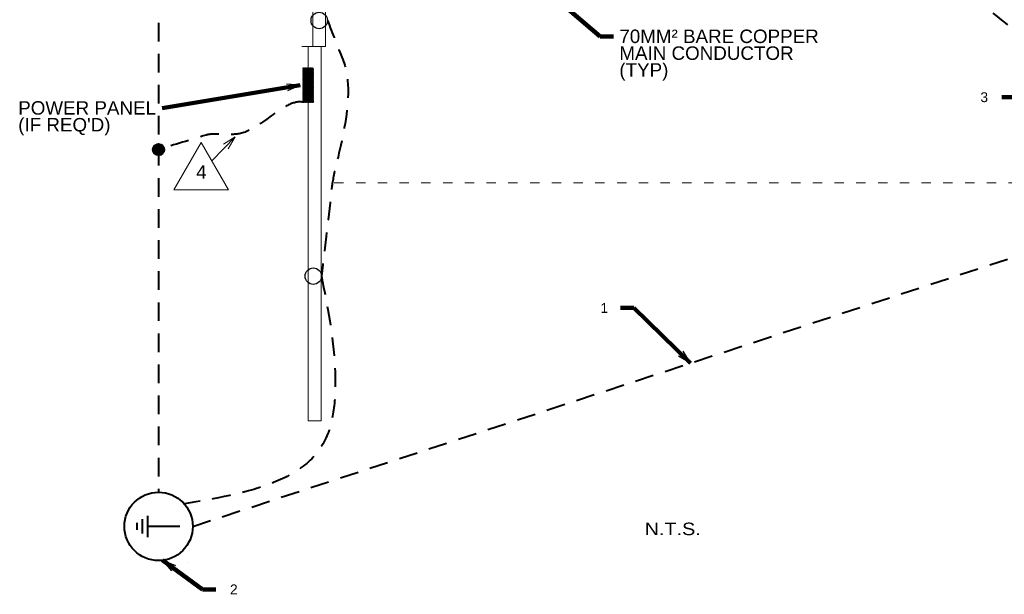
# Model space of a CAD drawing. Header units: inches. Extents: x -8534 to 5423, y -4988 to 1814.
# Tile 19 of 33: x -1556 to -835, y -1220 to -799. Entities that reach past the tile are written whole.
import ezdxf
from ezdxf.enums import TextEntityAlignment as Align

# ---------------------------------------------------------------- set-up
doc = ezdxf.new("R2010")
doc.units = ezdxf.units.IN
doc.header["$LTSCALE"] = 200
doc.header["$MEASUREMENT"] = 0
doc.linetypes.add('DGN Style 2', pattern=[0.113678, 0.068207, -0.045471])
doc.linetypes.add('DGN Style 5', pattern=[0.079575, 0.034104, -0.045471])
for name, color, linetype, lineweight in [('A-FLOR', 30, 'Continuous', 0), ('E-ANNO-TEXT', 7, 'Continuous', 0), ('E-DETL-TEXT', 3, 'Continuous', 0), ('E-GRND-CIRC', 4, 'Continuous', 40), ('E-GRND-REFR', 32, 'Continuous', 40), ('E-POWR-PANL', 4, 'Continuous', 40), ('G-ANNO-DIM', 1, 'Continuous', 0), ('Level 23', 7, 'Continuous', 0), ('Object', 7, 'Continuous', 30), ('SC Text', 7, 'Continuous', 0), ('SE Terminal', 7, 'Continuous', 0), ('Struct Stick Sym', 7, 'Continuous', 0), ('Structural Stiff', 7, 'Continuous', 0)]:
    doc.layers.add(name, color=color, linetype=linetype, lineweight=lineweight)
doc.styles.add("_1 4 1'-0", font='arial.ttf', dxfattribs={"height": 6})
doc.styles.add('Notes', font='arial.ttf', dxfattribs={"height": 0.098425})
doc.styles.add('Notes_0', font='arial.ttf')
doc.styles.add('TEXT', font='romans.shx', dxfattribs={"width": 0.8})
doc.styles.add('Title Block - General', font='arial.ttf', dxfattribs={"height": 0.12})
doc.dimstyles.new('EAST', dxfattribs={"dimtxt": 9.8425, "dimasz": 9.8425, "dimexe": 4.92125, "dimexo": 4.92125, "dimgap": 4.92125, "dimtad": 1, "dimdec": 0, "dimzin": 11, "dimdsep": 46, "dimlunit": 3, "dimtxsty": 'Notes_0', "dimblk": 'TerminatorOpen_0.5', "dimcen": 0.09, "dimclrd": 1, "dimadec": 4, "dimazin": 3, "dimtfac": 1, "dimtdec": 0, "dimtofl": 0, "dimtmove": 0, "dimatfit": 1, "dimldrblk": 'TerminatorOpen_0.5', "dimfxl": 1, "dimfrac": 2, "dimtolj": 1, "dimtzin": 11, "dimlwd": 30, "dimarcsym": 0})

# ---------------------------------------------------------------- blocks, each defined once
blk = doc.blocks.new('GRDROD_3')
at = {"layer": 'E-GRND-REFR', "linetype": 'Continuous'}
for p, q in [((0, 0.0781), (0, -0.0391)), ((0.039, -0.0391), (-0.0391, -0.0391)), ((0.026, -0.0586), (-0.0261, -0.0586)), ((0.013, -0.0781), (-0.013, -0.0781))]:
    blk.add_line(p, q, dxfattribs=at)
blk.add_circle((0, 0), 0.125, dxfattribs=at)
blk = doc.blocks.new('PBSMC_3')
at = {"layer": 'E-POWR-PANL', "linetype": 'Continuous', "extrusion": (0, 0, -1)}
blk.add_solid([(-0.25, 0), (0.25, 0), (-0.25, -0.152), (0.25, -0.152)], dxfattribs=at)
blk = doc.blocks.new('TerminatorOpen_0.5')
at = {"color": 0, "linetype": 'ByBlock', "lineweight": -2}
for q in [(-1, 0.25), (-1, 0), (-1, -0.25)]:
    blk.add_line((0, 0), q, dxfattribs=at)
blk = doc.blocks.new('revsym_2')
at = {"color": 0, "lineweight": -2}
blk.add_line((0.00496, 0), (-0.00496, 0), dxfattribs=at)
blk.add_3dface([(0, 0.00859), (-0.00496, 0), (0.00496, 0)], dxfattribs=at)
at = {"color": 0, "lineweight": -2, "style": 'TEXT', "width": 0.8}
blk.add_attdef('REVNO', text='', height=0.00298, dxfattribs=at).set_placement((0, 0.00264), align=Align.MIDDLE_CENTER)

msp = doc.modelspace()

# ---------------------------------------------------------------- linework, layer by layer
at = {"layer": 'A-FLOR', "linetype": 'DGN Style 5', "lineweight": 13}
msp.add_line((-825.44, -918.63, 144), (-1332.7, -918.63, 144), dxfattribs=at)
at = {"layer": 'E-DETL-TEXT'}
msp.add_line((-1398.1, -884.97, 161.48), (-1415.37, -902.41, 161.48), dxfattribs=at)
at = {"layer": 'E-DETL-TEXT', "elevation": 161.48, "flags": 128}
msp.add_lwpolyline([(-1403.28, -893.69), (-1398.1, -884.97), (-1406.77, -890.23)], dxfattribs=at)
at = {"layer": 'E-GRND-CIRC', "linetype": 'DGN Style 2'}
for p, q in [((-1454.23, -187.57, 109.99), (-1454.23, -1144.98, 109.99)), ((-1429.23, -1169.98, 109.99), (-665.75, -919.48, 109.99))]:
    msp.add_line(p, q, dxfattribs=at)
at = {"layer": 'E-GRND-CIRC', "linetype": 'Continuous'}
for p, q in [((-1458.33, -894.3, 109.99), (-1454.16, -890.12, 109.99)), ((-1458.32, -893.94, 109.99), (-1454.52, -890.13, 109.99)), ((-1458.31, -894.63, 109.99), (-1453.82, -890.14, 109.99)), ((-1458.28, -893.53, 109.99), (-1454.92, -890.18, 109.99)), ((-1458.27, -894.94, 109.99), (-1453.51, -890.19, 109.99)), ((-1458.21, -895.23, 109.99), (-1453.22, -890.25, 109.99)), ((-1458.17, -893.08, 109.99), (-1455.38, -890.28, 109.99)), ((-1458.13, -895.51, 109.99), (-1452.95, -890.33, 109.99)), ((-1458.03, -895.76, 109.99), (-1452.69, -890.42, 109.99)), ((-1457.96, -892.51, 109.99), (-1455.94, -890.49, 109.99)), ((-1457.92, -896.01, 109.99), (-1452.45, -890.53, 109.99)), ((-1457.8, -896.24, 109.99), (-1452.21, -890.65, 109.99)), ((-1457.67, -896.46, 109.99), (-1451.99, -890.79, 109.99)), ((-1457.52, -896.67, 109.99), (-1451.79, -890.93, 109.99)), ((-1457.36, -896.87, 109.99), (-1451.59, -891.09, 109.99)), ((-1457.29, -891.49, 109.99), (-1456.96, -891.16, 109.99)), ((-1457.2, -897.05, 109.99), (-1451.4, -891.26, 109.99)), ((-1457.02, -897.23, 109.99), (-1451.23, -891.44, 109.99)), ((-1456.83, -897.39, 109.99), (-1451.06, -891.62, 109.99)), ((-1456.63, -897.54, 109.99), (-1450.91, -891.82, 109.99)), ((-1456.42, -897.69, 109.99), (-1450.77, -892.04, 109.99)), ((-1456.19, -897.82, 109.99), (-1450.64, -892.26, 109.99)), ((-1455.96, -897.94, 109.99), (-1450.52, -892.49, 109.99)), ((-1455.71, -898.04, 109.99), (-1450.41, -892.74, 109.99)), ((-1455.45, -898.13, 109.99), (-1450.32, -893, 109.99)), ((-1455.17, -898.21, 109.99), (-1450.25, -893.28, 109.99)), ((-1454.88, -898.27, 109.99), (-1450.19, -893.58, 109.99)), ((-1454.56, -898.3, 109.99), (-1450.15, -893.89, 109.99)), ((-1454.22, -898.32, 109.99), (-1450.14, -894.23, 109.99)), ((-1453.85, -898.3, 109.99), (-1450.16, -894.61, 109.99)), ((-1453.43, -898.24, 109.99), (-1450.22, -895.02, 109.99)), ((-1452.95, -898.11, 109.99), (-1450.34, -895.5, 109.99)), ((-1452.34, -897.85, 109.99), (-1450.6, -896.11, 109.99))]:
    msp.add_line(p, q, dxfattribs=at)
msp.add_circle((-1454.23, -894.22, 109.99), 4.1, dxfattribs=at)
at = {"layer": 'E-GRND-CIRC', "linetype": 'DGN Style 2'}
for points, knots in [([(-843.68, -794.54), (-827.29, -807.43, 26.69), (-810.91, -820.31, 53.37), (-794.53, -833.2, 80.06), (-784.22, -841.31, 96.86), (-754.96, -853.75, 84.07), (-734.5, -852.91, 90.01), (-711.58, -851.97, 96.67), (-688.67, -851.03, 103.33), (-665.75, -850.09, 109.99)], [0, 0, 0, 0, 0.428273, 0.428273, 0.428273, 0.697935, 0.697935, 0.697935, 1, 1, 1, 1]), ([(-1330.68, -799.81, 156), (-1326.93, -809.32, 156), (-1323.18, -818.83, 156), (-1319.43, -828.34, 156), (-1308.09, -857.13, 156), (-1325.17, -902.36, 168.37), (-1327.33, -920.83, 156), (-1329.9, -942.85, 141.26), (-1332.46, -964.86, 97.03), (-1335.03, -986.88, 67.54)], [0, 0, 0, 0, 0.130981, 0.130981, 0.130981, 0.527387, 0.527387, 0.527387, 1, 1, 1, 1]), ([(-1348.39, -859.57, 109.99), (-1363.68, -856.99, 107.56), (-1379.51, -881.3, 160.69), (-1397.69, -883.02, 161.42), (-1403.09, -883.54, 161.63), (-1414.88, -882.25, 161.82), (-1419.3, -883.6, 156), (-1430.95, -887.14, 140.66), (-1442.59, -890.68, 125.33), (-1454.23, -894.22, 109.99)], [0, 0, 0, 0, 0.480681, 0.480681, 0.480681, 0.623541, 0.623541, 0.623541, 1, 1, 1, 1])]:
    msp.add_open_spline(points, degree=3, knots=knots, dxfattribs=at)
msp.add_spline([(-1335.03, -986.88, 67.54), (-1325.23, -1053.63, 67.54), (-1331.04, -1103.75, 67.54), (-1435.35, -1153.6, 109.99)], degree=3, dxfattribs=at)
at = {"layer": 'E-POWR-PANL'}
for p, q in [((-1348.39, -842.17, 109.99), (-1340.8, -834.57, 109.99)), ((-1348.39, -841.81, 109.99), (-1341.15, -834.57, 109.99)), ((-1348.39, -841.46, 109.99), (-1341.51, -834.57, 109.99)), ((-1348.39, -841.1, 109.99), (-1341.86, -834.57, 109.99)), ((-1348.39, -840.75, 109.99), (-1342.21, -834.57, 109.99)), ((-1348.39, -840.4, 109.99), (-1342.57, -834.57, 109.99)), ((-1348.39, -840.04, 109.99), (-1342.92, -834.57, 109.99)), ((-1348.39, -839.69, 109.99), (-1343.27, -834.57, 109.99)), ((-1348.39, -839.34, 109.99), (-1343.63, -834.57, 109.99)), ((-1348.39, -838.98, 109.99), (-1343.98, -834.57, 109.99)), ((-1348.39, -838.63, 109.99), (-1344.34, -834.57, 109.99)), ((-1348.39, -838.28, 109.99), (-1344.69, -834.57, 109.99)), ((-1348.39, -837.92, 109.99), (-1345.04, -834.57, 109.99)), ((-1348.39, -837.57, 109.99), (-1345.4, -834.57, 109.99)), ((-1348.39, -837.22, 109.99), (-1345.75, -834.57, 109.99)), ((-1348.39, -836.86, 109.99), (-1346.1, -834.57, 109.99)), ((-1348.39, -836.51, 109.99), (-1346.46, -834.57, 109.99)), ((-1348.39, -836.15, 109.99), (-1346.81, -834.57, 109.99)), ((-1348.39, -835.8, 109.99), (-1347.16, -834.57, 109.99)), ((-1348.39, -835.45, 109.99), (-1347.52, -834.57, 109.99)), ((-1348.39, -835.09, 109.99), (-1347.87, -834.57, 109.99)), ((-1348.39, -834.74, 109.99), (-1348.22, -834.57, 109.99)), ((-1348.39, -842.52, 109.99), (-1340.79, -834.92, 109.99)), ((-1348.39, -842.87, 109.99), (-1340.79, -835.27, 109.99)), ((-1348.39, -843.23, 109.99), (-1340.79, -835.63, 109.99)), ((-1348.39, -843.58, 109.99), (-1340.79, -835.98, 109.99)), ((-1348.39, -843.93, 109.99), (-1340.79, -836.33, 109.99)), ((-1348.39, -844.29, 109.99), (-1340.79, -836.69, 109.99)), ((-1348.39, -844.64, 109.99), (-1340.79, -837.04, 109.99)), ((-1348.39, -844.99, 109.99), (-1340.79, -837.39, 109.99)), ((-1348.39, -845.35, 109.99), (-1340.79, -837.75, 109.99)), ((-1348.39, -845.7, 109.99), (-1340.79, -838.1, 109.99)), ((-1348.39, -846.05, 109.99), (-1340.79, -838.45, 109.99)), ((-1348.39, -846.41, 109.99), (-1340.79, -838.81, 109.99)), ((-1348.39, -846.76, 109.99), (-1340.79, -839.16, 109.99)), ((-1348.39, -847.11, 109.99), (-1340.79, -839.51, 109.99)), ((-1348.39, -847.47, 109.99), (-1340.79, -839.87, 109.99)), ((-1348.39, -847.82, 109.99), (-1340.79, -840.22, 109.99)), ((-1348.39, -848.18, 109.99), (-1340.79, -840.58, 109.99)), ((-1348.39, -848.53, 109.99), (-1340.79, -840.93, 109.99)), ((-1348.39, -848.88, 109.99), (-1340.79, -841.28, 109.99)), ((-1348.39, -849.24, 109.99), (-1340.79, -841.64, 109.99)), ((-1348.39, -849.59, 109.99), (-1340.79, -841.99, 109.99)), ((-1348.39, -849.94, 109.99), (-1340.79, -842.34, 109.99)), ((-1348.39, -850.3, 109.99), (-1340.79, -842.7, 109.99)), ((-1348.39, -850.65, 109.99), (-1340.79, -843.05, 109.99)), ((-1348.39, -851, 109.99), (-1340.79, -843.4, 109.99)), ((-1348.39, -851.36, 109.99), (-1340.79, -843.76, 109.99)), ((-1348.39, -851.71, 109.99), (-1340.79, -844.11, 109.99)), ((-1348.39, -852.06, 109.99), (-1340.79, -844.46, 109.99)), ((-1348.39, -852.42, 109.99), (-1340.79, -844.82, 109.99)), ((-1348.39, -852.77, 109.99), (-1340.79, -845.17, 109.99)), ((-1348.39, -853.13, 109.99), (-1340.79, -845.53, 109.99)), ((-1348.39, -853.48, 109.99), (-1340.79, -845.88, 109.99)), ((-1348.39, -853.83, 109.99), (-1340.79, -846.23, 109.99)), ((-1348.39, -854.19, 109.99), (-1340.79, -846.59, 109.99)), ((-1348.39, -854.54, 109.99), (-1340.79, -846.94, 109.99)), ((-1348.39, -854.89, 109.99), (-1340.79, -847.29, 109.99)), ((-1348.39, -855.25, 109.99), (-1340.79, -847.65, 109.99)), ((-1348.39, -855.6, 109.99), (-1340.79, -848, 109.99)), ((-1348.39, -855.95, 109.99), (-1340.79, -848.35, 109.99)), ((-1348.39, -856.31, 109.99), (-1340.79, -848.71, 109.99)), ((-1348.39, -856.66, 109.99), (-1340.79, -849.06, 109.99)), ((-1348.39, -857.01, 109.99), (-1340.79, -849.41, 109.99)), ((-1348.39, -857.37, 109.99), (-1340.79, -849.77, 109.99)), ((-1348.39, -857.72, 109.99), (-1340.79, -850.12, 109.99)), ((-1348.39, -858.07, 109.99), (-1340.79, -850.47, 109.99)), ((-1348.39, -858.43, 109.99), (-1340.79, -850.83, 109.99)), ((-1348.39, -858.78, 109.99), (-1340.79, -851.18, 109.99)), ((-1348.39, -859.14, 109.99), (-1340.79, -851.54, 109.99)), ((-1348.39, -859.49, 109.99), (-1340.79, -851.89, 109.99)), ((-1348.12, -859.57, 109.99), (-1340.79, -852.24, 109.99)), ((-1347.77, -859.57, 109.99), (-1340.79, -852.6, 109.99)), ((-1347.41, -859.57, 109.99), (-1340.79, -852.95, 109.99)), ((-1347.06, -859.57, 109.99), (-1340.79, -853.3, 109.99)), ((-1346.71, -859.57, 109.99), (-1340.79, -853.66, 109.99)), ((-1346.35, -859.57, 109.99), (-1340.79, -854.01, 109.99)), ((-1346, -859.57, 109.99), (-1340.79, -854.36, 109.99)), ((-1345.65, -859.57, 109.99), (-1340.79, -854.72, 109.99)), ((-1345.29, -859.57, 109.99), (-1340.79, -855.07, 109.99)), ((-1344.94, -859.57, 109.99), (-1340.79, -855.42, 109.99)), ((-1344.59, -859.57, 109.99), (-1340.79, -855.78, 109.99)), ((-1344.23, -859.57, 109.99), (-1340.79, -856.13, 109.99)), ((-1343.88, -859.57, 109.99), (-1340.79, -856.49, 109.99)), ((-1343.53, -859.57, 109.99), (-1340.79, -856.84, 109.99)), ((-1343.17, -859.57, 109.99), (-1340.79, -857.19, 109.99)), ((-1342.82, -859.57, 109.99), (-1340.79, -857.55, 109.99)), ((-1342.47, -859.57, 109.99), (-1340.79, -857.9, 109.99)), ((-1342.11, -859.57, 109.99), (-1340.79, -858.25, 109.99)), ((-1341.76, -859.57, 109.99), (-1340.79, -858.61, 109.99)), ((-1341.4, -859.57, 109.99), (-1340.79, -858.96, 109.99)), ((-1341.05, -859.57, 109.99), (-1340.79, -859.31, 109.99))]:
    msp.add_line(p, q, dxfattribs=at)
at = {"layer": 'G-ANNO-DIM'}
msp.add_line((-1432.3, -1196.39, -454.06), (-1432.3, -1196.53, -454.06), dxfattribs=at)
at = {"layer": 'Level 23', "color": 2, "linetype": 'Continuous', "lineweight": 0}
for points in [[(-1344.68, -818.87, 137), (-1344.68, -1092.87, 10.67), (-1335.34, -1092.87, 10.67), (-1335.34, -818.87, 137)], [(-1344.68, -1092.87, 10.67), (-1344.68, -1092.87), (-1335.34, -1092.87), (-1335.34, -1092.87, 10.67)]]:
    msp.add_3dface(points, dxfattribs=at)
at = {"layer": 'Object', "color": 4, "linetype": 'Continuous', "lineweight": 30}
for centre in [(-1336.68, -799.81, 157.33), (-1341.03, -986.88, 67.54)]:
    msp.add_circle(centre, 6, dxfattribs=at)
at = {"layer": 'SE Terminal', "color": 4, "linetype": 'Continuous', "lineweight": 30}
for p, q in [((-1336.68, -799.81, 157.33), (-1336.68, -799.81, 173.33)), ((-1341.03, -986.88, 67.54), (-1341.03, -986.88, 83.54))]:
    msp.add_line(p, q, dxfattribs=at)
at = {"layer": 'Struct Stick Sym', "color": 4, "linetype": 'Continuous', "lineweight": 0}
for points in [[(-1335.34, -818.87, 145), (-1335.34, -818.87, 137), (-1344.68, -818.87, 137), (-1344.68, -818.87, 145)], [(-1344.68, -818.87, 145), (-1344.68, -818.87, 137), (-1344.68, -1092.87, 10.67), (-1344.68, -1092.87, 18.67)], [(-1344.68, -818.87, 145), (-1344.68, -1092.87, 18.67), (-1335.34, -1092.87, 18.67), (-1335.34, -818.87, 145)], [(-1344.68, -818.87, 137), (-1335.34, -818.87, 137), (-1335.34, -1092.87, 10.67), (-1344.68, -1092.87, 10.67)], [(-1335.34, -1092.87, 18.67), (-1335.34, -1092.87, 10.67), (-1335.34, -818.87, 137), (-1335.34, -818.87, 145)], [(-1344.68, -1092.87, 18.67), (-1344.68, -1092.87, 10.67), (-1335.34, -1092.87, 10.67), (-1335.34, -1092.87, 18.67)]]:
    msp.add_3dface(points, dxfattribs=at)
at = {"layer": 'Structural Stiff', "color": 4, "linetype": 'Continuous', "lineweight": 0, "elevation": 157.33, "flags": 128}
msp.add_lwpolyline([(-1332.01, -546.87), (-1341.34, -546.87), (-1341.34, -818.87), (-1332.01, -818.87), (-1332.01, -546.87), (-1332.01, -546.87)], close=True, dxfattribs=at)
at = {"layer": 'Structural Stiff', "color": 4, "linetype": 'Continuous', "lineweight": 0, "extrusion": (1, 0, 0), "elevation": -1332.01, "flags": 128}
msp.add_lwpolyline([(-546.87, 117.33), (-546.87, 157.33), (-818.87, 157.33), (-818.87, 117.33), (-546.87, 117.33), (-546.87, 117.33)], close=True, dxfattribs=at)
at = {"layer": 'Structural Stiff', "color": 4, "linetype": 'Continuous', "lineweight": 0}
msp.add_3dface([(-1341.34, -818.87, 157.33), (-1349.34, -818.87, 117.33), (-1332.01, -818.87, 117.33), (-1332.01, -818.87, 157.33)], dxfattribs=at)

# ---------------------------------------------------------------- block references
at = {"layer": 'E-DETL-TEXT', "xscale": 4031.496062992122, "yscale": 4031.496062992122, "zscale": 4031.496062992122}
msp.add_blockref('revsym_2', (-1423.07, -923.71, -363.89), dxfattribs=at)
at = {"layer": 'E-GRND-REFR', "linetype": 'Continuous', "xscale": 200, "yscale": 200, "zscale": 200, "rotation": 270}
msp.add_blockref('GRDROD_3', (-1454.24, -1169.98, 109.99), dxfattribs=at)
at = {"layer": 'E-POWR-PANL', "linetype": 'Continuous', "xscale": 50, "yscale": 50, "zscale": 50, "rotation": 90}
msp.add_blockref('PBSMC_3', (-1348.39, -847.07, 109.99), dxfattribs=at)

# ---------------------------------------------------------------- texts
at = {"layer": 'E-ANNO-TEXT', "color": 7, "linetype": 'Continuous', "insert": (-1098.52, -1167.25, -1327.42), "char_height": 9.1541, "attachment_point": 1, "line_spacing_factor": 0.8, "style": "_1 4 1'-0"}
msp.add_mtext('\\H1x;\\W1.13383;N.T.S.', dxfattribs=at)
at = {"layer": 'E-DETL-TEXT', "insert": (-1117.05, -806.46, 144), "char_height": 9.8425, "width": 157.2547, "attachment_point": 1, "line_spacing_factor": 0.75, "style": 'Notes'}
msp.add_mtext('70MM² BARE COPPER\\PMAIN CONDUCTOR \\P(TYP)\\P', dxfattribs=at)
at = {"layer": 'E-DETL-TEXT', "attachment_point": 1, "line_spacing_factor": 0.75, "style": 'Notes'}
for s, insert, char_height in [("POWER PANEL\\P(IF REQ'D)", (-1556.95, -858.85, 109.99), 9.8425), ('4', (-1426.74, -905.74, 161.48), 9.84)]:
    msp.add_mtext(s, dxfattribs=dict(at, insert=insert, char_height=char_height))
at = {"layer": 'SC Text', "linetype": 'Continuous', "char_height": 7.2, "attachment_point": 1, "line_spacing_factor": 0.6, "style": 'Title Block - General'}
for s, insert in [('3', (-852.84, -852.33, 77.56)), ('1', (-1130.87, -1006.53, 109.99)), ('2', (-1401.96, -1212.49, 109.99))]:
    msp.add_mtext(s, dxfattribs=dict(at, insert=insert))

# ---------------------------------------------------------------- leaders
at = {"layer": 'E-DETL-TEXT', "annotation_type": 0, "has_hookline": 1}
for points, hookline_direction, text_width in [([(-1167.51, -780.31, 144), (-1131.16, -811.55, 144), (-1121.32, -811.55, 144)], 0, 145.11), ([(-1350.63, -847.12, 109.99), (-1451.64, -863.94, 109.99)], 1, 99.3)]:
    msp.add_leader(points, dimstyle='EAST', override={"dimtad": 0, "dimclrd": 0, "dimlwd": 65534}, dxfattribs=dict(at, hookline_direction=hookline_direction, text_width=text_width))
at = {"layer": 'SC Text', "color": 1, "linetype": 'Continuous', "lineweight": 30, "annotation_type": 0, "has_hookline": 1}
for points, hookline_direction, text_width in [([(-796.07, -831.99, 77.56), (-827.21, -855.98, 77.56), (-837.05, -855.98, 77.56)], 1, 4.71), ([(-1065.05, -1050.49, 109.99), (-1106.39, -1010.11, 109.99), (-1116.24, -1010.11, 109.99)], 1, 2.65), ([(-1451.33, -1194.81, 109.99), (-1422.1, -1216.07, 109.99), (-1412.26, -1216.07, 109.99)], 0, 4.77)]:
    msp.add_leader(points, dimstyle='EAST', override={"dimgap": -4.92125, "dimtad": 0, "dimclrd": 0, "dimlwd": 65534}, dxfattribs=dict(at, hookline_direction=hookline_direction, text_width=text_width))

doc.saveas('drawing.dxf')
